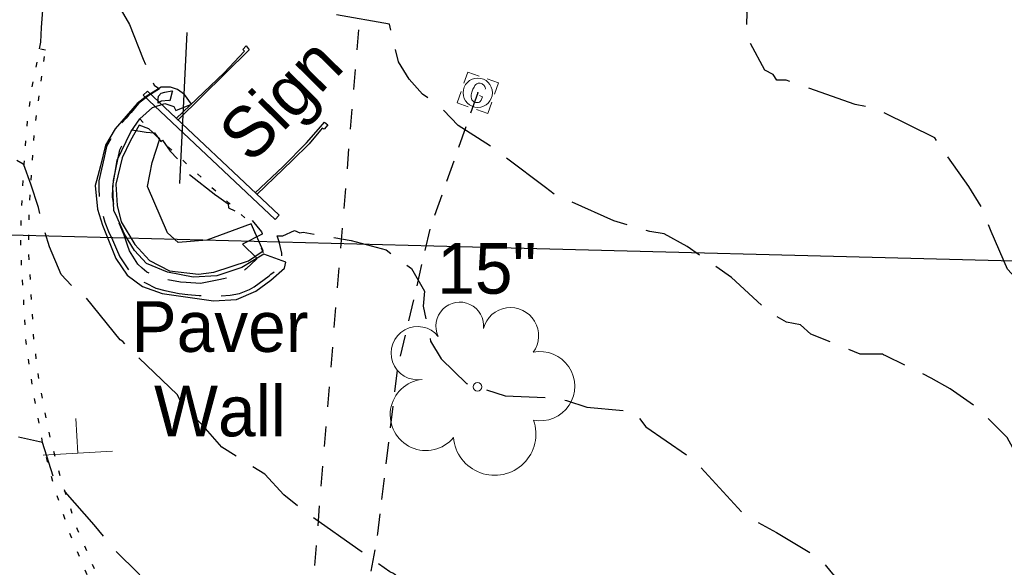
# Model space of a CAD drawing. Extents: x 2462993 to 2469231, y 263261 to 263931.
# Tile 7 of 116: x 2465194 to 2465249, y 263637 to 263667. Entities that reach past the tile are written whole.
import ezdxf
from ezdxf.enums import TextEntityAlignment as Align

# ---------------------------------------------------------------- set-up
doc = ezdxf.new("R2010")
doc.units = 0
doc.header["$LTSCALE"] = 20
doc.header["$MEASUREMENT"] = 0
for name, pattern in [('2', [0.1, 0.06, -0.04]), ('OhDOT_USTN1', [0.054999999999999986, 0.014, -0.04099999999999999]), ('OhDOT_USTN3', [0.22, 0.165, -0.055]), ('OhDOT_USTN5', [0.11, 0.055, -0.055]), ('rowex', [0]), ('shrubrt', [0])]:
    doc.linetypes.add(name, pattern=pattern)
for name, color, linetype in [('CM_X_Wall', 254, 'Continuous'), ('DR_X_Storm_Sewer', 151, 'OhDOT_USTN5'), ('DT_X_Contour_Major', 132, 'OhDOT_USTN3'), ('DT_X_Contour_Minor', 136, 'OhDOT_USTN3'), ('PV_X_Curb', 120, 'OhDOT_USTN1'), ('PV_X_EOP', 7, 'OhDOT_USTN3'), ('RW_X_Fee_RW', 6, 'rowex'), ('SN_X_Private', 40, 'Continuous'), ('SN_X_Public', 3, 'Continuous'), ('SN_X_Text', 7, 'Continuous'), ('TX_X_20', 7, 'Continuous'), ('UT_X_Gas_Cells', 2, 'Continuous'), ('UT_X_Gas_Service_Line', 2, '2'), ('VG_X_Cells', 3, 'Continuous'), ('VG_X_Flower_Bed', 3, 'OhDOT_USTN1'), ('VG_X_Shrub_Line_Rt', 3, 'shrubrt'), ('VG_X_Text', 7, 'Continuous')]:
    doc.layers.add(name, color=color, linetype=linetype)
doc.layers.add('UT_X_Gas_Cells(Construction)', color=2, linetype='Continuous', lineweight=0)
doc.styles.add('Straight Normal (0.14) Font 30', font='font30.shx', dxfattribs={"height": 0.14})
doc.styles.add('Straight-Normal', font='font30.shx', dxfattribs={"height": 0.14})

# ---------------------------------------------------------------- blocks, each defined once
blk = doc.blocks.new('TREE')
at = {"layer": 'VG_X_Cells', "color": 3, "linetype": 'Continuous', "lineweight": 0}
blk.add_circle((0, 0), 0.012, dxfattribs=at)
for centre, radius, start, end in [((-0.04918672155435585, 0.1683766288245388), 0.06583849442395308, 354.0046972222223, 205.9741166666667), ((0.09130802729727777, 0.1414521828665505), 0.07764901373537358, 323.8299555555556, 165.0376027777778), ((-0.1654724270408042, 0.0932017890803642), 0.07353570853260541, 39.06254444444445, 279.5412388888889), ((0.1730121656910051, 0.001797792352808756), 0.09573570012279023, 259.1453111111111, 101.459613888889), ((-0.1426726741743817, -0.07743288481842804), 0.09868828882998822, 96.17219444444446, 320.5737111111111), ((0.04731863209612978, -0.1302604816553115), 0.1141857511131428, 184.9475722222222, 19.45715277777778)]:
    blk.add_arc(centre, radius, start, end, dxfattribs=at)
blk = doc.blocks.new('SGN1P_anno')
at = {"layer": 'SN_X_Public', "color": 3, "linetype": 'Continuous', "lineweight": 0}
for p, q in [((0, 0.96), (0, -0.96)), ((0, 0), (-0.96, 0))]:
    blk.add_line(p, q, dxfattribs=at)
blk = doc.blocks.new('GM')
at = {"layer": 'UT_X_Gas_Cells', "color": 44, "linetype": 'Continuous', "lineweight": 0, "true_color": 0xa56100, "flags": 128}
for points in [[(-0.24, 0.9), (-0.9, 0.9), (-0.9, 0.24)], [(0.9, 0.24), (0.9, 0.9), (0.24, 0.9)], [(0.3196811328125, 0.3273486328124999), (0.311111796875, 0.3699316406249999), (0.2856674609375, 0.4123828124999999), (0.243084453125, 0.4549658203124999), (0.1836264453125, 0.5059863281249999), (0.1410434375, 0.5229931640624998), (0.107029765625, 0.5314306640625), (0.05600925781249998, 0.5399999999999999), (-0.04603175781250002, 0.5399999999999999), (-0.08848292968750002, 0.5314306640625), (-0.1140591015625, 0.5229931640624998), (-0.1480727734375, 0.5059863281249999), (-0.2161001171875, 0.4549658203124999), (-0.2585512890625, 0.3953759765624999), (-0.2841274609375, 0.3273486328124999), (-0.301134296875, 0.2338769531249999), (-0.3181411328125, 0.09782226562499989), (-0.3181411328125, -0.08081542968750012), (-0.309571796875, -0.2253076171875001), (-0.275558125, -0.3359179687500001), (-0.2245376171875, -0.4379589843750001), (-0.1820864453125, -0.4719726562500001), (-0.1310659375, -0.5059863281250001), (-0.03746242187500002, -0.5400000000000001), (0.05600925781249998, -0.5400000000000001), (0.1496127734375, -0.5229931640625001), (0.1836264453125, -0.5059863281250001), (0.2176401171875, -0.4889794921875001), (0.2516537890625, -0.4549658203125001), (0.2856674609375, -0.4039453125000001), (0.3196811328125, -0.3273486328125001), (0.3196811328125, -0.1148291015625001), (0.1410434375, -0.1148291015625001)], [(-0.9, -0.24), (-0.9, -0.9), (-0.24, -0.9)], [(0.24, -0.9), (0.9, -0.9), (0.9, -0.24)]]:
    blk.add_lwpolyline(points, dxfattribs=at)
at = {"layer": 'UT_X_Gas_Cells', "color": 44, "linetype": 'Continuous', "lineweight": 0, "true_color": 0xa56100}
blk.add_circle((0, 0), 0.81, dxfattribs=at)
at = {"layer": 'UT_X_Gas_Cells(Construction)', "color": 44, "linetype": 'Continuous', "lineweight": 30, "true_color": 0xa56100}
blk.add_point((0, 0), dxfattribs=at)

msp = doc.modelspace()

# ---------------------------------------------------------------- linework, layer by layer
at = {"layer": 'CM_X_Wall', "flags": 128}
msp.add_lwpolyline([(2465203.02, 263662.15), (2465203.87, 263662.5), (2465203.49, 263663.05), (2465203.11, 263663.32), (2465202.72, 263663.44), (2465202.21, 263663.44), (2465201.38, 263662.94), (2465200.88, 263662.54), (2465199.65, 263661.15), (2465199.13, 263660.24), (2465198.84, 263659.1), (2465198.63, 263658.27), (2465198.56, 263658.02), (2465198.69, 263656.7), (2465198.96, 263655.81), (2465199.69, 263653.97), (2465200.32, 263653.05), (2465201.16, 263652.42), (2465202.26, 263652.04), (2465205.09, 263651.63), (2465206.36, 263651.71), (2465207.44, 263652.17), (2465208.27, 263652.77), (2465209.01, 263653.45), (2465209.1, 263653.78), (2465207.87, 263654.22), (2465206.66, 263653.48), (2465205.27, 263653.02), (2465203.97, 263652.95), (2465202.55, 263653.22), (2465201.39, 263653.7), (2465200.72, 263654.41), (2465200.17, 263655.32), (2465199.69, 263656.4), (2465199.59, 263656.62), (2465199.53, 263657.98), (2465199.77, 263659.42), (2465200.53, 263660.97), (2465201.03, 263661.7), (2465201.72, 263662.33), (2465202.41, 263662.55), (2465202.91, 263662.38)], close=True, dxfattribs=at)
at = {"layer": 'DR_X_Storm_Sewer', "flags": 128}
msp.add_lwpolyline([(2465216.350362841, 263706.0785921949), (2465209.381382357, 263621.305809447)], dxfattribs=at)
at = {"layer": 'DT_X_Contour_Major', "elevation": 1155, "flags": 128}
msp.add_lwpolyline([(2465435.431827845, 263524.8226923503), (2465433.165520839, 263525.2433141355), (2465432.98209651, 263525.5896723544), (2465430.952031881, 263526.3869746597), (2465430.863161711, 263526.3870187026), (2465426.403481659, 263529.6794840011), (2465423.666706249, 263531.2810843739), (2465420.85776845, 263533.0131871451), (2465418.51985137, 263534.5767888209), (2465417.454542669, 263535.360683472), (2465415.765605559, 263537.1334477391), (2465414.925451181, 263538.35479023), (2465414.917649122, 263539.9443548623), (2465410.938868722, 263549.9890295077), (2465410.718347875, 263550.3112247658), (2465410.696416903, 263550.3853399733), (2465411.382660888, 263551.9501904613), (2465415.104667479, 263560.0319357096), (2465416.330650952, 263560.7131977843), (2465419.379422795, 263562.3638185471), (2465420.238694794, 263563.4653046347), (2465422.343792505, 263564.2165854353), (2465426.323998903, 263566.3927486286), (2465428.777168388, 263567.5620217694), (2465429.584407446, 263568.010257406), (2465442.833054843, 263570.8358458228), (2465446.070876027, 263571.5195452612), (2465446.163195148, 263571.5226539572), (2465446.232699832, 263571.5292896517), (2465446.507810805, 263571.5867810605), (2465453.950952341, 263572.8847827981), (2465457.341675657, 263573.2203547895), (2465462.500380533, 263574.1817797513), (2465458.980536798, 263574.7157348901), (2465451.106065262, 263575.9430020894), (2465447.860007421, 263576.402892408), (2465441.203693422, 263577.3371372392), (2465435.689419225, 263578.1419120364), (2465427.705033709, 263579.2440214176), (2465425.785067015, 263579.5104041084), (2465419.374773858, 263580.5068376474), (2465418.637371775, 263581.0109498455), (2465416.650487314, 263581.8101726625), (2465416.222151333, 263581.9610488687), (2465415.522886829, 263582.3578002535), (2465414.172810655, 263582.9111412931), (2465410.049898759, 263584.5860506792), (2465408.138925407, 263585.2441289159), (2465407.751993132, 263585.7334186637), (2465408.050390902, 263586.4008399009), (2465408.721577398, 263587.3445701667), (2465409.944436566, 263587.9414211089), (2465410.897316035, 263589.3163578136), (2465409.165061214, 263589.6311109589), (2465409.052960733, 263589.6275212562), (2465409.037784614, 263589.6350982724), (2465406.110322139, 263590.1818674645), (2465406.034006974, 263590.1927809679), (2465403.152102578, 263590.6843790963), (2465402.895518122, 263590.863797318), (2465400.287954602, 263591.2924323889), (2465399.909124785, 263591.3274906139), (2465397.362959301, 263591.7184223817), (2465396.674101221, 263591.888836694), (2465394.703156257, 263592.2270059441), (2465392.573058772, 263592.6876669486), (2465391.756815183, 263592.560905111), (2465391.618171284, 263592.5904066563), (2465388.835824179, 263593.0633396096), (2465386.11022493, 263593.5390104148), (2465385.816705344, 263593.5787822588), (2465385.265669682, 263593.7503648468), (2465382.859630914, 263594.1426196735), (2465380.507300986, 263594.513616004), (2465379.890766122, 263594.7443235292), (2465377.844589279, 263595.1368827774), (2465376.92404455, 263595.2424077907), (2465375.71038432, 263595.7059774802), (2465374.285381, 263595.9815416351), (2465372.972926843, 263596.2062402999), (2465370.984878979, 263595.9513208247), (2465368.343879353, 263596.4067360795), (2465368.002611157, 263596.5012158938), (2465365.423756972, 263596.94740373), (2465365.018884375, 263597.0698215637), (2465363.954669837, 263597.4563180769), (2465361.833883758, 263597.7339500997), (2465360.459681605, 263598.1121798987), (2465358.843460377, 263598.4304195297), (2465357.307898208, 263598.7448833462), (2465356.137439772, 263598.9366826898), (2465353.901336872, 263599.2017882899), (2465352.975364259, 263599.3592113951), (2465352.117019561, 263599.4940651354), (2465349.822202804, 263599.5186981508), (2465347.402192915, 263599.8827846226), (2465346.846932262, 263599.9468646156), (2465345.514660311, 263600.6164377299), (2465343.924605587, 263600.8833236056), (2465342.417331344, 263601.1431641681), (2465340.873892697, 263601.8124877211), (2465339.942906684, 263601.9852711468), (2465338.115189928, 263602.6098993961), (2465337.743089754, 263602.6743943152), (2465336.752471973, 263603.0510493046), (2465335.05864159, 263603.3232595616), (2465332.390755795, 263603.6528734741), (2465332.074618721, 263603.7492167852), (2465329.555699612, 263604.1171609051), (2465329.149259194, 263604.2259465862), (2465328.41527061, 263604.4367784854), (2465325.938488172, 263603.8957717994), (2465323.989567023, 263604.18362895), (2465323.006803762, 263604.4902639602), (2465320.062084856, 263605.9528734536), (2465319.949704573, 263605.9723388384), (2465319.55482891, 263606.121133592), (2465317.746450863, 263606.6179699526), (2465317.42314257, 263606.5579030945), (2465317.224842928, 263606.5858765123), (2465314.279620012, 263606.2262568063), (2465314.19486461, 263606.2066700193), (2465311.024644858, 263606.6871130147), (2465310.665508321, 263606.6894237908), (2465307.988180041, 263607.146627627), (2465307.355690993, 263607.2892749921), (2465304.887645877, 263606.7572187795), (2465302.881241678, 263607.0610856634), (2465302.106995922, 263607.3341165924), (2465300.276807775, 263607.6845936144), (2465298.842068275, 263608.031266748), (2465297.126841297, 263608.3902220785), (2465296.107556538, 263608.7471710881), (2465293.4928408, 263609.3691683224), (2465293.168210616, 263609.4025095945), (2465290.700704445, 263609.5731705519), (2465290.448346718, 263609.6682177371), (2465287.431577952, 263610.2282027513), (2465286.956993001, 263610.3606649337), (2465281.124415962, 263612.1167974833), (2465281.068644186, 263612.1351163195), (2465281.037273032, 263612.1469360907), (2465280.935069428, 263612.18708465), (2465278.066683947, 263613.0381051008), (2465276.480432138, 263613.5361285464), (2465274.897267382, 263614.0420406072), (2465273.946999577, 263614.3129781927), (2465272.327270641, 263615.1794857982), (2465271.612433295, 263615.5333925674), (2465269.807052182, 263616.5023847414), (2465268.371668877, 263617.9904642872), (2465268.082945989, 263618.1635928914), (2465267.836190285, 263618.4357652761), (2465266.588233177, 263619.2521458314), (2465265.590217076, 263620.2016919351), (2465263.792805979, 263621.32796803), (2465263.217705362, 263621.709572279), (2465262.658717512, 263622.479396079), (2465261.371004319, 263623.1965459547), (2465260.776820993, 263623.8241648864), (2465260.567828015, 263623.9324554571), (2465259.496719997, 263626.8480344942), (2465257.938024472, 263629.5165589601), (2465257.19634295, 263630.8051804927), (2465256.458539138, 263631.9356797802), (2465255.522870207, 263632.9331783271), (2465254.889926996, 263633.8034426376), (2465253.442003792, 263636.1121301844), (2465253.155005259, 263636.4732810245), (2465252.900129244, 263636.7617832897), (2465251.021484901, 263639.6878228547), (2465250.717618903, 263640.1725404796), (2465250.662279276, 263640.3324392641), (2465249.480544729, 263643.1420777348), (2465248.961901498, 263644.0743832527), (2465247.425650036, 263645.6444701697), (2465245.815989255, 263646.7692901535), (2465244.776882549, 263647.3656169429), (2465242.266862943, 263648.5953846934), (2465242.133616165, 263648.6574026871), (2465242.078960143, 263648.6874559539), (2465240.850057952, 263648.6789337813), (2465240.085831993, 263649.0023937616), (2465238.122242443, 263649.7879273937), (2465237.537994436, 263650.3034635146), (2465236.767439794, 263650.4624188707), (2465235.879849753, 263650.9520305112), (2465233.736977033, 263652.9203392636), (2465231.274835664, 263654.6359931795), (2465230.011719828, 263655.3370731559), (2465229.212143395, 263655.4725589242), (2465227.22030555, 263656.0601792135), (2465224.300533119, 263657.3690617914), (2465224.179904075, 263657.4510246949), (2465224.020278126, 263657.5115409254), (2465223.946086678, 263657.5131582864), (2465223.441126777, 263657.9058626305), (2465220.890558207, 263659.826683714), (2465220.146499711, 263660.3580431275), (2465218.619721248, 263661.3287972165), (2465217.596141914, 263662.3911290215), (2465216.645499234, 263663.0699414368), (2465215.90435853, 263663.8865361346), (2465215.323984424, 263664.8393672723), (2465214.81498135, 263666.9245404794), (2465210.538060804, 263667.682587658), (2465210.834351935, 263668.6800419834), (2465209.026224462, 263669.5082879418), (2465208.661271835, 263670.0299007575), (2465208.029482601, 263672.0073430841), (2465207.792906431, 263673.6437742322), (2465208.611702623, 263676.7447905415), (2465208.645367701, 263676.8106948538), (2465208.633902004, 263676.9143466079), (2465208.971393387, 263678.5305202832), (2465208.529765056, 263679.6953788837), (2465205.724591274, 263684.6595933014), (2465205.425063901, 263685.1155244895), (2465204.587605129, 263686.8138202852), (2465203.035534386, 263687.815742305), (2465201.915482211, 263687.8882669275), (2465201.429026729, 263686.8442384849), (2465197.47596067, 263688.186339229), (2465197.223986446, 263688.2237960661), (2465197.199552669, 263688.235895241), (2465197.020555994, 263688.3019441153), (2465196.23190237, 263688.2789405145), (2465191.784587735, 263690.1948163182), (2465189.002176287, 263691.0109888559), (2465188.373786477, 263691.2035260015), (2465188.151828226, 263691.3399580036), (2465187.06111795, 263692.0742105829), (2465178.49409725, 263697.6143233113), (2465176.575873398, 263698.8115054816), (2465176.549895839, 263698.825929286), (2465175.399729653, 263698.9052655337), (2465173.225590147, 263699.985202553), (2465171.03496107, 263698.3936546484), (2465168.778555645, 263696.724508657), (2465167.604603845, 263695.587902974), (2465164.491999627, 263695.8952548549), (2465163.26717262, 263695.9124419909), (2465163.182267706, 263696.6316528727), (2465163.165642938, 263696.9377829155), (2465163.038891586, 263700.3987893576), (2465162.521092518, 263702.5188218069), (2465162.444105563, 263703.2768806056), (2465162.027877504, 263704.8432563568), (2465161.781453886, 263705.9620201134), (2465162.958631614, 263706.3188480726), (2465165.198076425, 263706.4860552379), (2465171.138445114, 263707.3640101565)], dxfattribs=at)
msp.add_lwpolyline([(2465202.041561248, 263662.7762822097), (2465202.04998534, 263662.9517129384), (2465202.209577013, 263663.1237771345), (2465202.404635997, 263663.1702308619), (2465202.411560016, 263663.172068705), (2465202.788190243, 263663.2517888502), (2465202.798283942, 263663.2509180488), (2465202.830060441, 263663.2326586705), (2465202.808436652, 263663.1967839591), (2465202.683710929, 263662.6888018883), (2465202.64623329, 263662.7068296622), (2465202.625280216, 263662.7028921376), (2465202.205990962, 263662.6667293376), (2465202.191542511, 263662.6584518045), (2465202.027777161, 263662.5642605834), (2465202.041561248, 263662.7762822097)], close=True, dxfattribs=at)
at = {"layer": 'DT_X_Contour_Minor', "flags": 128}
for points, elevation in [([(2465157.319034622, 263706.5398633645), (2465157.330791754, 263706.5095284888), (2465158.018650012, 263703.3585428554), (2465158.040649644, 263701.1779703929), (2465158.120370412, 263700.3542872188), (2465158.238916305, 263698.2249749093), (2465158.288506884, 263697.224712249), (2465158.621469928, 263695.4910993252), (2465158.779242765, 263694.1630350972), (2465160.046396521, 263688.3450698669), (2465160.107002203, 263688.1278527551), (2465160.122114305, 263688.0655771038), (2465160.131764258, 263688.0155353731), (2465160.275482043, 263687.4924777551), (2465160.845706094, 263685.7237234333), (2465161.856105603, 263683.9602336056), (2465163.18570217, 263683.1912171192), (2465165.244054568, 263682.8169666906), (2465167.641330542, 263684.4923529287), (2465167.64368837, 263684.4921600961), (2465170.997018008, 263686.0537489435), (2465171.050998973, 263686.0211383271), (2465174.951431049, 263683.8727225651), (2465175.701794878, 263683.3151301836), (2465180.744793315, 263680.7452588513), (2465188.746161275, 263677.1933727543), (2465192.953980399, 263675.2809529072), (2465195.718343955, 263674.4075086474), (2465197.020199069, 263674.0196655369), (2465198.21546325, 263674.2312901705), (2465198.278366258, 263671.0166575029), (2465198.330768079, 263670.8407398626), (2465198.750939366, 263669.8691655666), (2465199.372216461, 263668.7342836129), (2465199.936703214, 263667.7931237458), (2465200.452872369, 263666.9039909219), (2465201.208613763, 263664.992728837), (2465201.818396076, 263663.5608881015), (2465202.101478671, 263663.3577239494), (2465201.523463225, 263662.9896391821), (2465201.449603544, 263662.9339380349), (2465200.941613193, 263662.5475297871), (2465200.55018301, 263662.0501652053), (2465200.416231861, 263661.9158474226), (2465200.260387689, 263661.7249451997), (2465199.699886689, 263661.1523314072), (2465199.575307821, 263660.8650980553), (2465199.170253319, 263660.1685395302), (2465199.054589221, 263659.5679641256), (2465198.753765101, 263658.2729820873), (2465198.74833137, 263657.8352103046), (2465198.787233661, 263657.1997180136), (2465198.921869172, 263656.645266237), (2465199.085874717, 263655.9792621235), (2465199.291212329, 263655.4697057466), (2465199.519569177, 263655.009540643), (2465199.725004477, 263654.4896095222), (2465199.91584188, 263654.06672299), (2465200.39791956, 263653.3311992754), (2465200.621614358, 263653.1226715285), (2465200.995764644, 263652.7849424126), (2465201.330068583, 263652.6377761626), (2465201.909751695, 263652.3361817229), (2465202.410283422, 263652.2048393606), (2465203.199710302, 263652.0350625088), (2465203.667471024, 263651.9838581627), (2465204.30600625, 263651.9387224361), (2465204.787060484, 263651.8817293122), (2465205.291875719, 263651.8988749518), (2465206.011377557, 263651.9455643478), (2465206.523790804, 263652.0461856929), (2465207.08974336, 263652.2594172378), (2465207.333419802, 263652.40745419), (2465207.889685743, 263652.8087733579), (2465208.164862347, 263653.0211535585), (2465208.271628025, 263653.1113799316), (2465208.698358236, 263653.4322531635), (2465208.916952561, 263653.6519088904), (2465208.863122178, 263654.2746554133), (2465208.72705546, 263654.8935705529), (2465208.612900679, 263655.2323789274), (2465208.922725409, 263655.2224916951), (2465209.578229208, 263655.5268180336), (2465209.872816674, 263655.4035017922), (2465210.049337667, 263655.4360366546), (2465212.713511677, 263654.9652973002), (2465214.638136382, 263654.4510388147), (2465216.033269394, 263653.415211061), (2465216.755090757, 263652.1635209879), (2465216.692163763, 263651.3502488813), (2465217.095916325, 263649.4044856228), (2465217.686917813, 263648.4285160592), (2465219.083890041, 263647.0658918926), (2465221.221914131, 263646.3835815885), (2465224.09268747, 263646.2697398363), (2465224.605898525, 263646.1216020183), (2465225.729596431, 263645.750867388), (2465228.325382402, 263645.5263681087), (2465228.9964586, 263644.6772605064), (2465231.669508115, 263642.8361483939), (2465234.412473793, 263639.8241565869), (2465236.21646427, 263638.820185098), (2465238.685082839, 263637.3440257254), (2465238.862571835, 263637.0908522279), (2465239.221281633, 263636.6486914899), (2465241.73303494, 263633.8095036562), (2465243.369945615, 263632.3059294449), (2465244.793262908, 263630.9719350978), (2465245.198305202, 263630.6672613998), (2465246.950496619, 263628.9930084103), (2465247.918193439, 263628.1393698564), (2465250.417394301, 263626.7877439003), (2465251.046740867, 263626.3100121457), (2465251.715172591, 263625.6580562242), (2465252.773905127, 263624.888275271), (2465253.38880874, 263624.5071160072), (2465253.704479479, 263624.4301500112), (2465254.986629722, 263623.0466484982), (2465256.611562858, 263621.8733238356), (2465256.909977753, 263621.4981526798), (2465258.370745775, 263619.9419190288), (2465259.833727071, 263619.3155335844), (2465262.05164533, 263618.3169613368), (2465262.526700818, 263618.0302213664), (2465262.814401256, 263617.9284649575), (2465264.42128886, 263617.0087336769), (2465265.729419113, 263616.370465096), (2465266.187626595, 263615.8650606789), (2465267.087586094, 263615.325412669), (2465267.942152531, 263614.6489318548), (2465268.247766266, 263614.5127934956), (2465270.311845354, 263613.6334697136), (2465271.784849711, 263612.7860549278), (2465272.223871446, 263612.5511911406), (2465273.739465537, 263612.1190693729), (2465274.808465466, 263611.7583724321), (2465275.119323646, 263611.6994635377), (2465277.243755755, 263610.9825920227), (2465278.127981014, 263610.8215717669), (2465279.832859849, 263610.3308714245), (2465281.105002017, 263610.1060206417), (2465282.420288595, 263609.8951016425), (2465286.335166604, 263608.7132354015), (2465286.89297613, 263608.6376084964), (2465289.317931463, 263608.2460021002), (2465290.351529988, 263608.0245819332), (2465291.540213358, 263607.7798369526), (2465293.130759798, 263607.6518390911), (2465294.493906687, 263607.4005586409), (2465296.068016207, 263607.0261042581), (2465296.555287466, 263606.8554640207), (2465298.930305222, 263606.3584305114), (2465299.566530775, 263606.204700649), (2465302.026288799, 263605.7336623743), (2465302.34708494, 263605.6205364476), (2465304.917668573, 263605.2312254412), (2465307.474579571, 263605.7824391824), (2465307.96692742, 263605.6787820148), (2465309.558806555, 263605.0042897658), (2465310.924487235, 263604.7422636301), (2465312.407925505, 263604.4885430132), (2465314.007651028, 263604.0868616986), (2465315.93684316, 263603.708466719), (2465317.051747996, 263603.9155318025), (2465318.900829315, 263603.5854675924), (2465319.820177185, 263603.2390442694), (2465322.196119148, 263602.8275074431), (2465323.012370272, 263602.4220844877), (2465323.284783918, 263602.3370878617), (2465325.975169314, 263601.9397158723), (2465327.724006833, 263602.3217166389), (2465329.040417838, 263602.0642730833), (2465330.145172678, 263601.6838350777), (2465331.990748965, 263601.3494292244), (2465332.731582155, 263601.1126945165), (2465334.942174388, 263600.7152144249), (2465335.424733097, 263600.5317348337), (2465337.91807608, 263600.099571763), (2465338.188987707, 263600.0069868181), (2465340.858652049, 263599.5115188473), (2465341.005508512, 263599.4478334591), (2465343.834443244, 263598.960150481), (2465346.201582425, 263598.5628333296), (2465346.268951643, 263597.9364346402), (2465345.873709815, 263594.5717349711), (2465346.252442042, 263594.3358474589), (2465348.408519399, 263593.4651904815), (2465349.55734891, 263592.7777230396), (2465353.6394843, 263590.2900488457), (2465354.939699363, 263589.7041590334), (2465355.43128082, 263589.6291103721), (2465355.652159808, 263589.5960501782), (2465355.676807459, 263589.5925042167), (2465356.513118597, 263589.4983538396), (2465358.548470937, 263589.1985432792), (2465366.405575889, 263588.0468238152), (2465372.719719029, 263587.1337771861), (2465376.301060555, 263586.6164277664), (2465384.481467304, 263585.3961161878), (2465378.290397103, 263583.5427088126), (2465375.542237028, 263583.009247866), (2465367.79590143, 263580.2558042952), (2465366.907395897, 263580.2124078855), (2465365.312663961, 263579.6070691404), (2465363.918267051, 263578.8035676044), (2465359.774921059, 263577.4185858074), (2465359.313170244, 263577.1086823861), (2465358.787500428, 263576.6279814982), (2465350.688508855, 263569.7327110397), (2465348.99710913, 263568.4082400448), (2465345.737296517, 263561.7881616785), (2465345.088772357, 263560.5138978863), (2465345.064463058, 263559.3940874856), (2465345.901742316, 263557.9701434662), (2465346.584105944, 263557.1619496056), (2465350.624362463, 263548.7928505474), (2465351.361596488, 263547.3515640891), (2465354.555171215, 263544.6904963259), (2465356.267680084, 263542.3401658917), (2465359.337920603, 263540.6513009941), (2465362.171269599, 263538.4119856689), (2465365.04027449, 263535.943085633), (2465365.947287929, 263535.3833528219)], 1154), ([(2465309.272868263, 263543.9094349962), (2465309.115221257, 263544.0039001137), (2465307.577618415, 263544.3817841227), (2465307.21281541, 263544.7736745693), (2465302.202355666, 263550.1856638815), (2465298.066849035, 263553.3963550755), (2465297.623146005, 263553.7317264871), (2465297.54005775, 263554.0993257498), (2465294.646988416, 263561.1747979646), (2465291.741096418, 263568.0434450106), (2465294.159987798, 263576.3189911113), (2465294.070850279, 263576.6860751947), (2465295.501365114, 263578.1500772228), (2465298.277636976, 263580.4282441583), (2465300.896723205, 263581.8408025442), (2465303.917146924, 263583.4111282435), (2465305.695725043, 263584.735850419), (2465307.283146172, 263585.4917579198), (2465310.280799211, 263586.9311722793), (2465311.087387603, 263587.3667039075), (2465312.253737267, 263587.9470709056), (2465322.862617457, 263594.195255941), (2465316.660943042, 263595.121197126), (2465313.289699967, 263595.6113334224), (2465309.046678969, 263596.2336419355), (2465306.295362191, 263596.6405502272), (2465300.665249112, 263597.4761251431), (2465299.358959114, 263598.0578025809), (2465299.269625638, 263598.1035503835), (2465299.237618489, 263598.110718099), (2465299.199567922, 263598.1212833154), (2465299.123024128, 263598.1587940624), (2465293.182261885, 263600.7700313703), (2465291.8749241, 263601.4529443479), (2465289.495860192, 263601.9306973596), (2465288.838345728, 263602.4386885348), (2465289.675734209, 263603.3829716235), (2465291.689719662, 263603.3874000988), (2465292.638954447, 263605.93456865), (2465290.117574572, 263606.4537103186), (2465287.534621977, 263607.0070371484), (2465287.081643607, 263607.0801886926), (2465284.54129183, 263607.4246054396), (2465283.847109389, 263607.6341728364), (2465281.169629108, 263608.0635328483), (2465278.579976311, 263608.5212532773), (2465278.19611644, 263608.6317363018), (2465275.757865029, 263609.0757497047), (2465275.214043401, 263609.2592576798), (2465273.00229, 263609.6783939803), (2465272.124233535, 263609.9746636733), (2465270.282114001, 263610.3801552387), (2465268.592984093, 263610.7004397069), (2465267.005940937, 263611.3765401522), (2465265.908737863, 263611.8652990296), (2465265.415989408, 263611.9739940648), (2465263.043749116, 263613.1153329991), (2465261.773509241, 263613.3268953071), (2465260.04132086, 263614.0522494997), (2465259.285004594, 263614.2893735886), (2465256.999106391, 263615.1561128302), (2465256.747679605, 263615.2123954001), (2465255.84538089, 263615.5213701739), (2465254.511219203, 263616.0510484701), (2465254.043253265, 263616.3177288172), (2465252.474404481, 263616.7449131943), (2465251.252597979, 263617.0481909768), (2465249.665118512, 263617.0055814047), (2465248.126207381, 263617.2967481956), (2465247.158538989, 263617.5232232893), (2465245.098172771, 263618.0317499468), (2465244.044982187, 263618.4381147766), (2465242.629705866, 263619.2171854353), (2465241.987087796, 263619.5476158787), (2465240.340401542, 263620.2111749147), (2465238.773314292, 263621.4574829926), (2465238.557084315, 263621.5615672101), (2465238.174684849, 263621.8377363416), (2465236.825595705, 263622.9925088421), (2465235.594653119, 263624.6278650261), (2465235.541626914, 263624.6717246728), (2465235.328988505, 263624.7638001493), (2465233.420233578, 263625.386823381), (2465231.212008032, 263625.8537807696), (2465230.755767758, 263626.1312358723), (2465228.01180441, 263628.3339897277), (2465226.09155024, 263629.4204886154), (2465223.967266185, 263630.4108278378), (2465221.839350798, 263631.6304295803), (2465219.635244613, 263633.5715374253), (2465218.528232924, 263634.2418734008), (2465215.321306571, 263636.3455942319), (2465215.036035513, 263636.5542667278), (2465214.836838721, 263636.6606144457), (2465213.080295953, 263637.9069844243), (2465210.127787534, 263639.9802356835), (2465208.974068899, 263640.902692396), (2465207.93304074, 263642.05043448), (2465205.553784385, 263643.544443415), (2465204.64524975, 263644.5791605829), (2465203.340559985, 263645.9688709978), (2465203.105534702, 263646.4398991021), (2465200.561812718, 263648.8619151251), (2465200.203732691, 263649.2573596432), (2465200.078986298, 263649.3835351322), (2465199.931167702, 263649.4864822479), (2465197.906751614, 263651.994703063), (2465197.614237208, 263652.1431979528), (2465197.419438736, 263652.3139495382), (2465196.676501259, 263653.0917884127), (2465196.032465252, 263654.628786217), (2465195.6879163, 263655.7361932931), (2465195.414262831, 263656.7899506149), (2465195.002474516, 263658.0848662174), (2465194.610650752, 263659.1538745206), (2465194.576190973, 263659.1865233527), (2465193.575316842, 263659.7474791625), (2465186.05729169, 263664.0692231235), (2465185.577291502, 263664.2431138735), (2465185.430826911, 263664.2890438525), (2465184.673753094, 263664.5979412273), (2465181.579410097, 263665.7975483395), (2465179.125401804, 263666.9267942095), (2465178.997892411, 263667.0105224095), (2465173.825866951, 263669.9994811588), (2465171.292364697, 263671.4222021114), (2465168.567452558, 263672.8783159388), (2465165.983027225, 263674.192725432), (2465165.699169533, 263673.4823173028), (2465165.465751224, 263672.8293862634), (2465164.799170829, 263671.1027177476), (2465164.630081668, 263671.1154821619), (2465164.478767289, 263671.1275273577), (2465163.406695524, 263672.3793992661), (2465162.911803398, 263673.2335621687), (2465160.461285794, 263674.2113012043), (2465158.720253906, 263677.7594427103), (2465158.207528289, 263678.677242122), (2465157.288797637, 263681.9338222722), (2465156.734426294, 263683.5301653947), (2465156.446925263, 263684.5765188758), (2465156.147726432, 263686.1280732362), (2465155.973469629, 263686.8461702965), (2465155.669462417, 263688.116847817), (2465154.906860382, 263690.5726869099), (2465154.740000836, 263691.1525884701), (2465154.695885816, 263691.4922060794), (2465154.259304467, 263692.9036349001), (2465153.933267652, 263694.2472646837), (2465153.908766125, 263694.540220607), (2465154.054377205, 263697.2756056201), (2465153.923451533, 263699.9264098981), (2465153.591699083, 263700.9018910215), (2465152.524830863, 263701.0441387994)], 1153), ([(2465256.035459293, 263551.9189067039), (2465255.981167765, 263551.9651119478), (2465254.89020783, 263552.359105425), (2465253.471170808, 263554.7982645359), (2465250.221906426, 263557.3399932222), (2465248.606367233, 263561.587537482), (2465247.54326025, 263562.3487123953), (2465247.632251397, 263562.8330241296), (2465246.747698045, 263563.9378313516), (2465244.92646283, 263570.9416009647), (2465244.805270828, 263574.3871245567), (2465245.390680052, 263577.3328992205), (2465245.017205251, 263579.3871253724), (2465245.197110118, 263583.4312893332), (2465245.259876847, 263583.5128649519), (2465247.051748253, 263584.0565437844), (2465247.112652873, 263584.2396222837), (2465248.34520534, 263585.2987811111), (2465255.208849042, 263592.4182815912), (2465256.889276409, 263593.5651702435), (2465263.579750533, 263598.029395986), (2465265.452415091, 263599.1422907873), (2465270.130836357, 263601.7427095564), (2465262.333465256, 263602.9044714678), (2465258.826388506, 263603.4329232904), (2465254.142555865, 263604.1823995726), (2465253.973335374, 263604.2683891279), (2465253.667811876, 263604.6014546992), (2465252.887402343, 263604.9711653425), (2465252.652807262, 263605.066183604), (2465252.412179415, 263605.1898151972), (2465251.483204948, 263606.189588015), (2465249.534585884, 263607.2172658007), (2465247.378160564, 263608.9692521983), (2465245.63915603, 263610.1562504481), (2465244.058497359, 263611.4256449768), (2465242.121225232, 263613.2088546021), (2465242.008524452, 263613.2403215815), (2465241.991386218, 263613.24694696), (2465239.237772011, 263614.0213374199), (2465239.019173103, 263614.0805968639), (2465237.447996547, 263614.4964347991), (2465237.077272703, 263614.6000640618), (2465235.133624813, 263615.4571770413), (2465234.179306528, 263615.761061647), (2465232.267901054, 263616.692650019), (2465230.928765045, 263617.3559664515), (2465229.313195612, 263618.4972559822), (2465227.900604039, 263618.9224962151), (2465226.623166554, 263619.5805786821), (2465225.313684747, 263620.2074972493), (2465225.113901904, 263620.3264708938), (2465223.420523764, 263621.7299323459), (2465222.125825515, 263622.5635204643), (2465220.519395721, 263624.073993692), (2465219.378418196, 263624.8121229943), (2465218.737182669, 263625.383402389), (2465217.546795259, 263626.3126683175), (2465216.233385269, 263627.8079757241), (2465215.652872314, 263628.1013503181), (2465214.347529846, 263629.1602090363), (2465213.172961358, 263629.7516576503), (2465209.123850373, 263632.5878981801), (2465208.933181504, 263632.7121514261), (2465208.801634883, 263632.7625742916), (2465208.01230185, 263633.2016657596), (2465204.732924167, 263633.5900946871), (2465203.479832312, 263633.7960970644), (2465203.44042361, 263633.8412092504), (2465203.399867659, 263633.8781004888), (2465203.257516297, 263634.0160150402), (2465200.926365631, 263636.5866988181), (2465199.701401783, 263637.7759697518), (2465198.495794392, 263639.2519411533), (2465196.892189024, 263641.0725596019), (2465196.404783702, 263641.4138212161), (2465195.635015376, 263643.7984258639), (2465193.552256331, 263644.2662113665), (2465188.462187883, 263646.5784087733), (2465186.410464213, 263647.2912161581), (2465183.354573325, 263648.5397074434), (2465182.354495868, 263649.3331787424), (2465181.341609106, 263649.6225646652), (2465180.086629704, 263650.4757048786), (2465176.214803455, 263652.7948770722), (2465174.65290859, 263653.6071769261), (2465173.208566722, 263654.3426248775), (2465170.247375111, 263656.5072704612), (2465166.310162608, 263659.5387161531), (2465163.522460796, 263661.2673892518), (2465161.758983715, 263662.2176478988), (2465161.430671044, 263661.3981610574), (2465161.004269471, 263660.3867368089), (2465160.907337, 263660.1904384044), (2465158.600291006, 263662.6352052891), (2465158.451111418, 263662.8256904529), (2465158.353230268, 263662.9306266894), (2465158.251563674, 263663.0975953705), (2465156.786735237, 263666.3435005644), (2465156.6196696, 263667.0197793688), (2465156.128409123, 263668.7203818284), (2465155.908815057, 263669.9909194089), (2465155.585132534, 263671.4440083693), (2465155.222319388, 263673.1252011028), (2465155.000715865, 263673.8333904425), (2465154.41841639, 263676.1280733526), (2465154.312398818, 263676.49857505), (2465153.698482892, 263678.3867727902), (2465153.452394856, 263678.9491042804), (2465153.204387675, 263680.1123604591), (2465152.440827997, 263682.3825252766), (2465151.938414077, 263684.4936580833), (2465151.790362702, 263685.1964977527), (2465151.220234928, 263686.9632059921), (2465150.92307289, 263687.7982604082), (2465150.787447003, 263689.7401867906), (2465150.396361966, 263691.013271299), (2465150.224772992, 263693.0735112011), (2465148.010249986, 263695.4921216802)], 1152), ([(2465531.392190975, 263564.4559532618), (2465530.725342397, 263564.5561099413), (2465528.366242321, 263564.8963284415), (2465519.674780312, 263566.1296092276), (2465518.465812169, 263566.3026213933), (2465517.510182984, 263566.4384899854), (2465513.023242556, 263567.0999931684), (2465512.080985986, 263567.6274260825), (2465509.384732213, 263568.4460068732), (2465508.944225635, 263568.5272961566), (2465508.471984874, 263568.6384889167), (2465507.960010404, 263568.7296468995), (2465500.921472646, 263570.2805941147), (2465499.839385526, 263570.4506475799), (2465498.766774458, 263570.8421388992), (2465497.12175017, 263571.4822749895), (2465495.829396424, 263571.4920174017), (2465491.443498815, 263572.5771931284), (2465489.676437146, 263573.2583298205), (2465489.065896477, 263573.4186208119), (2465486.379778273, 263574.2826100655), (2465484.410177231, 263574.854313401), (2465483.843930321, 263575.6634453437), (2465483.397328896, 263576.2478732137), (2465482.530862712, 263577.7331229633), (2465480.770398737, 263578.8340574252), (2465480.530314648, 263579.1365148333), (2465480.379347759, 263579.5446232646), (2465478.10469485, 263580.0307691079), (2465477.873657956, 263580.0285937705), (2465476.992213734, 263580.2230560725), (2465474.08193612, 263580.6747049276), (2465473.961607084, 263580.7222723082), (2465471.186240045, 263581.150565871), (2465470.929653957, 263581.2432064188), (2465468.308077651, 263581.7412377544), (2465467.874910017, 263581.8159452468), (2465465.431726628, 263582.2926538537), (2465464.801789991, 263582.5868820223), (2465462.787311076, 263583.070694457), (2465461.348027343, 263583.9638915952), (2465460.263532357, 263584.1052472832), (2465458.914278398, 263585.0995016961), (2465458.102113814, 263585.2096462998), (2465458.044634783, 263585.2083753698), (2465453.321069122, 263583.8108899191), (2465453.140182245, 263583.8177303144), (2465452.51128005, 263584.0124957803), (2465450.322925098, 263584.4413085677), (2465448.001918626, 263584.8067241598), (2465447.260687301, 263585.0332797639), (2465445.090063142, 263585.3316294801), (2465444.005770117, 263585.827326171), (2465442.221962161, 263586.0570291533), (2465441.101468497, 263586.212274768), (2465439.465700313, 263586.4936388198), (2465437.962135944, 263586.6323634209), (2465436.478265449, 263586.8895648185), (2465434.862835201, 263587.2241071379), (2465433.789015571, 263587.4162118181), (2465432.828237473, 263587.6012610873), (2465430.010823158, 263587.5546394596), (2465429.579570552, 263587.6424625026), (2465428.363998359, 263587.9506056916), (2465426.311339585, 263588.3116217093), (2465424.338878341, 263588.6122868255), (2465423.221002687, 263588.8308704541), (2465421.436873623, 263589.1180284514), (2465419.961335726, 263589.5787504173), (2465418.661210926, 263589.8336169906), (2465416.398323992, 263590.393539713), (2465415.611109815, 263590.5411192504), (2465412.992250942, 263591.0595323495), (2465412.941391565, 263591.0698029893), (2465412.89631336, 263591.0779937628), (2465409.174373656, 263590.9588091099), (2465408.67049893, 263591.2103798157), (2465406.375726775, 263591.6389799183), (2465405.614283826, 263591.7478705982), (2465403.399113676, 263592.1257365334), (2465401.544645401, 263593.4224846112), (2465401.069711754, 263593.5005548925), (2465398.631256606, 263593.7262179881), (2465398.32720987, 263593.7729005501), (2465397.063104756, 263594.0856233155), (2465394.824432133, 263594.3961771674), (2465394.698015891, 263594.4240489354), (2465394.543721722, 263594.4604944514), (2465391.808970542, 263594.0357902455), (2465391.212343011, 263594.1627445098), (2465389.016011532, 263594.5360687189), (2465386.864475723, 263594.9115541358), (2465385.845546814, 263595.0496187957), (2465383.932672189, 263595.6452535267), (2465382.911712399, 263595.8116998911), (2465381.913543, 263595.9691255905), (2465379.93885773, 263596.7080533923), (2465379.651748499, 263596.7631353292), (2465377.176240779, 263597.0469107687), (2465376.969485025, 263597.0638784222), (2465376.961546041, 263597.0634607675), (2465374.567825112, 263597.6153906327), (2465374.237716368, 263597.654089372), (2465371.017450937, 263597.2411675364), (2465368.857488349, 263597.6136325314), (2465368.011093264, 263597.8479563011), (2465365.961564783, 263598.2025613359), (2465365.005194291, 263598.4917308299), (2465362.491358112, 263599.4046942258), (2465362.023641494, 263599.4659229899), (2465360.135426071, 263599.985627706), (2465359.001409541, 263600.1911771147), (2465358.882094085, 263600.2356853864), (2465356.368832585, 263600.56973663), (2465353.470067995, 263600.8319484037), (2465353.091027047, 263600.8736225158), (2465352.598344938, 263600.9886997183), (2465349.868599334, 263601.0180013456), (2465348.006777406, 263601.298109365), (2465346.890038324, 263601.4269869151), (2465344.210575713, 263602.7736309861), (2465344.01476793, 263602.8064967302), (2465343.829154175, 263602.838494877), (2465343.29726819, 263603.0691511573), (2465341.146649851, 263603.5256773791), (2465340.869926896, 263603.6232658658), (2465338.560434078, 263604.0058830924), (2465338.134309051, 263604.1344605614), (2465337.563172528, 263604.1963422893), (2465335.069274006, 263604.5971290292), (2465333.000363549, 263604.8527402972), (2465332.032519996, 263605.1476922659), (2465330.178240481, 263605.4185510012), (2465329.20103369, 263605.680104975), (2465327.436301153, 263606.1870091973), (2465325.90180703, 263605.8518277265), (2465324.694350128, 263606.0301700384), (2465323.001237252, 263606.5584434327), (2465321.312762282, 263607.3970903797), (2465319.792283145, 263608.012932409), (2465318.95813792, 263608.2421066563), (2465317.406332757, 263607.9537996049), (2465316.454540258, 263608.0880655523), (2465314.324261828, 263607.8279527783), (2465313.530418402, 263607.6444973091), (2465311.143068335, 263608.0062973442), (2465310.012160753, 263608.0135738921), (2465307.997629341, 263608.3575927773), (2465306.63168037, 263608.6656598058), (2465304.857623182, 263608.2832121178), (2465303.415398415, 263608.5016348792), (2465302.187703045, 263608.9345708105), (2465300.987084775, 263609.1644865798), (2465298.753831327, 263609.7041029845), (2465297.698395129, 263609.9249801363), (2465296.147096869, 263610.4682379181), (2465294.89061405, 263610.7671342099), (2465293.092845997, 263610.9517746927), (2465291.280783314, 263611.0771029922), (2465290.270331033, 263611.4576764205), (2465288.254919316, 263611.8317854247), (2465287.119940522, 263612.1485712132), (2465283.500360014, 263613.2383919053), (2465281.824962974, 263613.7886939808), (2465280.882566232, 263614.1437626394), (2465278.095254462, 263615.2387000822), (2465278.010176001, 263615.2901346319), (2465275.254687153, 263616.1607415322), (2465271.889630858, 263617.8771122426), (2465271.57589671, 263618.0324379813), (2465271.47919457, 263618.0843403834), (2465271.375353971, 263618.1919932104), (2465268.440139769, 263620.7471330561), (2465268.127528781, 263620.9516349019), (2465267.674828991, 263621.382348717), (2465266.441588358, 263622.5479473), (2465265.408670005, 263623.6535125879), (2465264.967660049, 263623.9461418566), (2465264.565968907, 263624.4993406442), (2465263.59034992, 263625.9547090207), (2465262.611768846, 263627.9259011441), (2465262.426665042, 263628.2250174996), (2465262.12764092, 263628.8864492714), (2465261.762793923, 263629.0754962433), (2465261.098603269, 263630.883437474), (2465260.461661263, 263632.2105740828), (2465259.757413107, 263633.9082469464), (2465259.606662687, 263634.2871728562), (2465259.216884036, 263635.3074095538), (2465258.330526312, 263636.8746386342), (2465257.90490231, 263638.2583376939), (2465257.22632325, 263640.0581826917), (2465256.661933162, 263642.7088991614), (2465256.590051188, 263643.2109973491), (2465256.210700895, 263644.4295209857), (2465255.57619612, 263645.835528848), (2465253.5055627, 263648.5788144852), (2465253.411167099, 263648.6740959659), (2465250.52629601, 263651.706272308), (2465250.479681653, 263651.7426550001), (2465248.990844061, 263653.3828511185), (2465248.07652592, 263655.4769291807), (2465247.933428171, 263655.8319907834), (2465247.688653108, 263656.6056372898), (2465246.85292897, 263657.9636052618), (2465244.961687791, 263660.6423557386), (2465241.618985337, 263662.2965020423), (2465240.56810625, 263662.4859256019), (2465236.747144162, 263663.832566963), (2465236.232949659, 263663.8428310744), (2465236.024479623, 263664.1500174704), (2465235.568280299, 263664.3848758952), (2465234.564994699, 263666.2501672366), (2465234.592871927, 263667.5554063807), (2465233.86404185, 263669.0916740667), (2465232.719210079, 263669.6510931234), (2465231.427887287, 263672.9833962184), (2465230.637093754, 263673.6108507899), (2465230.00353806, 263674.3156252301), (2465229.284265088, 263674.3604571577), (2465224.902071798, 263676.6196440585), (2465224.050627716, 263677.1246838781), (2465223.01483987, 263677.1855741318), (2465221.874652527, 263677.4398107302), (2465221.409070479, 263677.8149859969), (2465220.709424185, 263678.3972982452), (2465218.894875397, 263679.8180809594), (2465217.84814811, 263681.0818765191), (2465216.695265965, 263683.166527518), (2465215.487432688, 263685.486769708), (2465215.137756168, 263685.9666232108), (2465214.770253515, 263686.3732674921), (2465214.252786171, 263687.0129035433), (2465214.214736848, 263687.2374389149), (2465214.567226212, 263688.1215415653), (2465214.580565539, 263689.2132664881), (2465213.817556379, 263690.2406393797), (2465213.153028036, 263690.1549248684), (2465212.394326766, 263691.816610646), (2465212.368966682, 263691.8618460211)], 1156)]:
    msp.add_lwpolyline(points, dxfattribs=dict(at, elevation=elevation))
at = {"layer": 'DT_X_Contour_Minor', "elevation": 1154, "flags": 128}
msp.add_lwpolyline([(2465207.783322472, 263655.3297864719), (2465206.694523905, 263654.7662940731), (2465207.495254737, 263653.9873722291), (2465207.474346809, 263653.9536738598), (2465207.469788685, 263653.9470852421), (2465206.895519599, 263653.4049284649), (2465206.888160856, 263653.3958774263), (2465206.477053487, 263653.0806480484), (2465206.417460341, 263653.038261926), (2465205.643865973, 263652.854111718), (2465205.387321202, 263652.8007979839), (2465204.644026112, 263652.6436763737), (2465204.37612693, 263652.6013358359), (2465203.591832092, 263652.6486935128), (2465203.26619826, 263652.6633480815), (2465202.534622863, 263652.7960902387), (2465202.155466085, 263652.8635506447), (2465201.77760376, 263653.0398071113), (2465201.411577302, 263653.2160624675), (2465201.153433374, 263653.4495956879), (2465200.919541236, 263653.6625911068), (2465200.450704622, 263654.4065270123), (2465200.343773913, 263654.7196764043), (2465200.156112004, 263655.2729870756), (2465199.863301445, 263655.9644110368), (2465199.736320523, 263656.248462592), (2465199.678351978, 263656.5226956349), (2465199.502013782, 263657.3633197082), (2465199.514026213, 263657.5149242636), (2465199.565699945, 263658.2808692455), (2465199.58739559, 263658.3852336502), (2465199.920006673, 263659.9763304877), (2465200.297548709, 263660.8390049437), (2465200.308599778, 263660.8520510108), (2465200.524547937, 263661.1057718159), (2465201.373710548, 263660.9623724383), (2465201.832178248, 263660.9250692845), (2465202.178402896, 263660.4461082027), (2465202.28388918, 263660.5171038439), (2465202.690930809, 263659.9086559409), (2465203.102097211, 263659.4949723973), (2465203.370779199, 263659.1299166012), (2465203.684623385, 263658.6729714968), (2465205.226403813, 263657.4817936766), (2465205.253229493, 263657.4648732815), (2465205.256723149, 263657.4567880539), (2465205.257408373, 263657.45271192), (2465205.905075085, 263656.9999032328), (2465205.931725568, 263656.7723066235), (2465207.095445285, 263656.2360723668), (2465207.739492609, 263655.4522543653), (2465207.785696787, 263655.351546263), (2465207.783322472, 263655.3297864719)], close=True, dxfattribs=at)
at = {"layer": 'PV_X_Curb', "elevation": 143.9057666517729, "flags": 128}
msp.add_lwpolyline([(2465195.808060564, 263665.4933483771), (2465195.463016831, 263665.5633462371), (2465195.011023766, 263663.253046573), (2465194.766095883, 263661.2994593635), (2465194.611684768, 263659.2131590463), (2465194.440581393, 263656.3612242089), (2465194.430413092, 263654.2691757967), (2465194.718351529, 263649.3489295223), (2465195.060962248, 263646.9242739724), (2465195.625716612, 263643.7959241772), (2465196.27786323, 263641.3717275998), (2465197.130063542, 263638.8019301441), (2465198.409445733, 263635.7473895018), (2465200.041581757, 263632.6903594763), (2465201.009631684, 263631.1328889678), (2465202.429427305, 263628.9148874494), (2465203.311077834, 263627.7717379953), (2465204.070195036, 263627.0620444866), (2465204.358424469, 263627.3774801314), (2465203.644571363, 263628.0289438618), (2465202.824070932, 263629.219255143), (2465201.415734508, 263631.3853032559), (2465200.446122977, 263632.941803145), (2465198.870172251, 263635.9933793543), (2465197.581264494, 263638.9909325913), (2465196.742180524, 263641.5257200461), (2465196.098106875, 263643.9230133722), (2465195.484464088, 263647.0007408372), (2465195.171776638, 263649.4130034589), (2465194.887560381, 263654.2959368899), (2465194.898505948, 263656.3590101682), (2465195.06879313, 263659.1857410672), (2465195.222776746, 263661.2656601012), (2465195.484199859, 263663.1870899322), (2465195.808060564, 263665.4933483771)], close=True, dxfattribs=at)
at = {"layer": 'PV_X_EOP', "flags": 128}
msp.add_lwpolyline([(2465195.475120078, 263665.5608908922), (2465195.55, 263665.93), (2465195.59, 263666.75), (2465195.69, 263668.18), (2465196.35, 263671.89), (2465196.46, 263672.22), (2465199.09, 263680.61), (2465199.93, 263683.3), (2465203.16, 263690.94), (2465206.77, 263698.92)], dxfattribs=at)
at = {"layer": 'RW_X_Fee_RW', "flags": 128}
msp.add_lwpolyline([(2464971.895533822, 263875.3329062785), (2464970.426857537, 263675.3382988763), (2464970.324314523, 263662.0317897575), (2465057.097036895, 263658.8109122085), (2465137.294729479, 263656.7310794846), (2465155.287086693, 263656.2694715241), (2465217.27318655, 263654.6721223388), (2465550.092297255, 263646.0672603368), (2465547.770332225, 263659.7264176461), (2465607.956809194, 263664.1197409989), (2465615.111614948, 263621.6915751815), (2465985.787777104, 263548.8590356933), (2466204.09929492, 263505.9558171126), (2466243.343248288, 263498.2526734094), (2466283.247119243, 263498.1662430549), (2466340.297053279, 263498.0574165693), (2466387.161500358, 263468.9286179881), (2466571.014769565, 263482.01588153), (2466589.966319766, 263483.3721612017), (2466617.770063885, 263479.9711096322), (2466650.510846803, 263475.9670920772), (2466830.833357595, 263453.894167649), (2466848.327138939, 263465.5561044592), (2466851.27379931, 263490.6185437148), (2466847.313753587, 263526.3993087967), (2466829.404729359, 263688.8517578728)], dxfattribs=at)
at = {"layer": 'SN_X_Private', "flags": 128}
for points in [[(2465203.031547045, 263661.7224591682), (2465205.68, 263664.24), (2465206.8, 263665.43), (2465206.71, 263665.53), (2465206.9, 263665.73), (2465207.06, 263665.52), (2465203.129801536, 263661.63000817)], [(2465207.405989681, 263657.6063970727), (2465208.93, 263659.04), (2465210.24, 263660.37), (2465210.89, 263661.12), (2465211.23, 263661.52), (2465211.42, 263661.36), (2465211.22, 263661.13), (2465211.11, 263661.18), (2465210.38, 263660.32), (2465209.45, 263659.39), (2465207.498698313, 263657.519164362)]]:
    msp.add_lwpolyline(points, dxfattribs=at)
msp.add_lwpolyline([(2465201.2, 263663), (2465208.5, 263656.14), (2465208.72, 263656.37), (2465201.44, 263663.22)], close=True, dxfattribs=at)
at = {"layer": 'UT_X_Gas_Service_Line', "flags": 128}
msp.add_lwpolyline([(2465219.706, 263663.136), (2465217.057, 263655.615), (2465215.249, 263647.832), (2465214.161, 263638.77), (2465213.075, 263632.583), (2465211.697, 263619.13), (2465210.939, 263615.791), (2465203.550601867, 263564.3636530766)], dxfattribs=at)
at = {"layer": 'VG_X_Flower_Bed', "flags": 128}
msp.add_lwpolyline([(2465201.03, 263661.7), (2465201.51, 263661.15), (2465207.18, 263655.9), (2465207.87, 263654.22)], dxfattribs=at)
at = {"layer": 'VG_X_Shrub_Line_Rt', "ltscale": 0.1, "flags": 128}
msp.add_lwpolyline([(2465200.98532186, 263661.3476941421), (2465200.510713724, 263660.4973943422), (2465200.049289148, 263659.5350395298), (2465199.699924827, 263658.0783243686), (2465199.762546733, 263656.8996869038), (2465199.993259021, 263656.0098382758), (2465200.751313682, 263654.7508672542), (2465201.548919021, 263653.8610186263), (2465202.669521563, 263653.3007435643), (2465204.257375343, 263653.1032936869), (2465205.104889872, 263653.2162903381), (2465207.037693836, 263653.8526027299), (2465207.847541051, 263654.4062863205), (2465207.180829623, 263655.8978421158), (2465204.731983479, 263654.9948105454), (2465203.138656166, 263654.8613332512), (2465202.550339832, 263655.4034817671), (2465201.442920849, 263657.9527332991), (2465201.696704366, 263659.2792669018), (2465202.135057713, 263660.5827303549), (2465201.512134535, 263661.1479490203), (2465200.98532186, 263661.3476941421)], close=True, dxfattribs=at)
at = {"layer": 'VG_X_Text', "flags": 128}
msp.add_lwpolyline([(2465203.240161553, 263658.1180176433), (2465203.645781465, 263666.4788000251)], dxfattribs=at)

# ---------------------------------------------------------------- block references
at = {"layer": 'SN_X_Public', "xscale": 1.999999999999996, "yscale": 1.999999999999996, "zscale": 1.999999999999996, "rotation": 273.3921200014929}
msp.add_blockref('SGN1P_anno', (2465197.59, 263643.2200000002), dxfattribs=at)
at = {"layer": 'UT_X_Gas_Cells', "rotation": 340.5970327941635}
msp.add_blockref('GM', (2465219.706, 263663.1360000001), dxfattribs=at)
at = {"layer": 'VG_X_Cells', "xscale": 20, "yscale": 20, "zscale": 20}
msp.add_blockref('TREE', (2465219.69, 263646.88, 1156.47), dxfattribs=at)

# ---------------------------------------------------------------- texts
at = {"layer": 'SN_X_Text', "insert": (2465209.09305551, 263662.5045017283), "char_height": 2.799999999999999, "attachment_point": 5, "rotation": 45.434050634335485, "style": 'Straight-Normal'}
msp.add_mtext('Sign', dxfattribs=at)
at = {"layer": 'TX_X_20', "insert": (2465205.448922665, 263647.8589601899), "char_height": 2.799999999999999, "width": 23.46666666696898, "attachment_point": 5, "style": 'Straight-Normal'}
msp.add_mtext('Paver\\PWall', dxfattribs=at)
at = {"layer": 'VG_X_Text', "style": 'Straight Normal (0.14) Font 30'}
msp.add_text('15"', height=2.8, dxfattribs=at).set_placement((2465220.206413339, 263653.4276453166, 0.75), align=Align.MIDDLE_CENTER)

doc.saveas('drawing.dxf')
